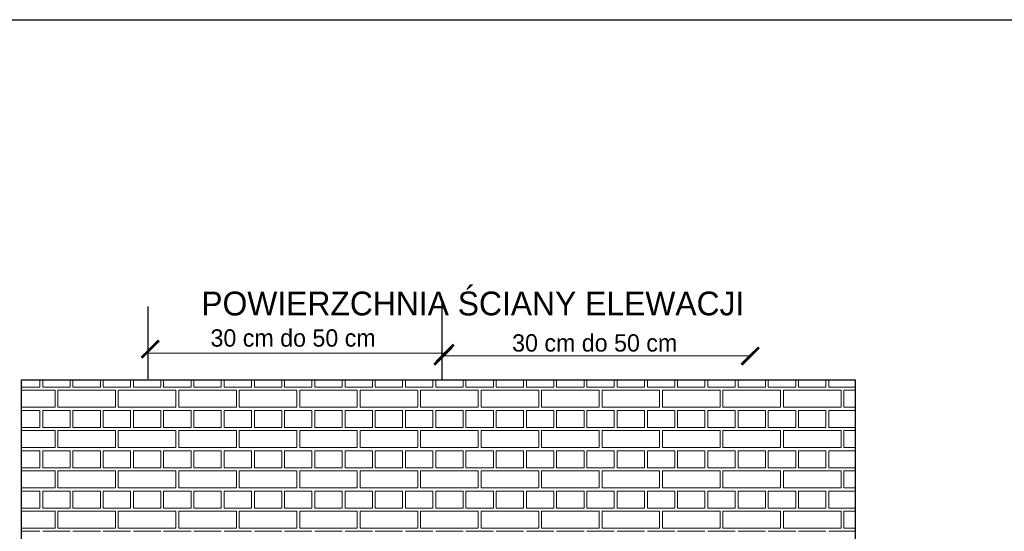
# Model space of a CAD drawing. Header units: millimetres. Extents: x 5545 to 136433, y -146986 to -36607.
# Tile 18 of 159: x 46760 to 47455, y -63554 to -63193. Entities that reach past the tile are written whole.
import ezdxf

# ---------------------------------------------------------------- set-up
doc = ezdxf.new("R2010")
doc.units = ezdxf.units.MM
doc.header["$LTSCALE"] = 8
doc.layers.add('Standard', color=7, linetype='Continuous', lineweight=25)
doc.layers.add('widok', color=2, linetype='Continuous', lineweight=20)

# ---------------------------------------------------------------- blocks, each defined once
blk = doc.blocks.new('_ArchTick')
at = {"color": 0, "linetype": 'ByBlock', "const_width": 0.15}
blk.add_lwpolyline([(-0.5, -0.5), (0.5, 0.5)], dxfattribs=at)

msp = doc.modelspace()

# ---------------------------------------------------------------- linework, layer by layer
at = {"color": 28, "lineweight": 25}
for p, q in [((46850.814, -63395.839), (46850.814, -63446.764)), ((47058.446, -63393.689), (47058.446, -63447.821))]:
    msp.add_line(p, q, dxfattribs=at)
at = {"lineweight": 15}
for p, q in [((46849.786, -63428.752), (47060.789, -63428.752)), ((47059.214, -63430.673), (47276.029, -63430.673))]:
    msp.add_line(p, q, dxfattribs=at)
at = {"color": 254, "lineweight": 15}
for p, q in [((46774.737, -63452.622), (46774.737, -63447.562)), ((46776.737, -63452.622), (46776.737, -63447.562)), ((46796.073, -63452.622), (46796.073, -63447.562)), ((46798.073, -63452.622), (46798.073, -63447.562)), ((46817.409, -63452.622), (46817.409, -63447.562)), ((46819.409, -63452.622), (46819.409, -63447.562)), ((46838.745, -63452.622), (46838.745, -63447.562)), ((46840.745, -63452.622), (46840.745, -63447.562)), ((46860.081, -63452.622), (46860.081, -63447.562)), ((46862.081, -63452.622), (46862.081, -63447.562)), ((46881.417, -63452.622), (46881.417, -63447.562)), ((46883.417, -63452.622), (46883.417, -63447.562)), ((46902.753, -63452.622), (46902.753, -63447.562)), ((46904.753, -63452.622), (46904.753, -63447.562)), ((46924.089, -63452.622), (46924.089, -63447.562)), ((46926.089, -63452.622), (46926.089, -63447.562)), ((46945.425, -63452.622), (46945.425, -63447.562)), ((46947.425, -63452.622), (46947.425, -63447.562)), ((46966.761, -63452.622), (46966.761, -63447.562)), ((46968.761, -63452.622), (46968.761, -63447.562)), ((46988.097, -63452.622), (46988.097, -63447.562)), ((46990.097, -63452.622), (46990.097, -63447.562)), ((47009.433, -63452.622), (47009.433, -63447.562)), ((47011.433, -63452.622), (47011.433, -63447.562)), ((47030.769, -63452.622), (47030.769, -63447.562)), ((47032.769, -63452.622), (47032.769, -63447.562)), ((47052.105, -63452.622), (47052.105, -63447.562)), ((47054.105, -63452.622), (47054.105, -63447.562)), ((47073.441, -63452.622), (47073.441, -63447.562)), ((47075.441, -63452.622), (47075.441, -63447.562)), ((47094.777, -63452.622), (47094.777, -63447.562)), ((47096.777, -63452.622), (47096.777, -63447.562)), ((47116.113, -63452.622), (47116.113, -63447.562)), ((47118.113, -63452.622), (47118.113, -63447.562)), ((47137.449, -63452.622), (47137.449, -63447.562)), ((47139.449, -63452.622), (47139.449, -63447.562)), ((47158.785, -63452.622), (47158.785, -63447.562)), ((47160.785, -63452.622), (47160.785, -63447.562)), ((47180.121, -63452.622), (47180.121, -63447.562)), ((47182.121, -63452.622), (47182.121, -63447.562)), ((47201.457, -63452.622), (47201.457, -63447.562)), ((47203.457, -63452.622), (47203.457, -63447.562)), ((47222.793, -63452.622), (47222.793, -63447.562)), ((47224.793, -63452.622), (47224.793, -63447.562)), ((47244.129, -63452.622), (47244.129, -63447.562)), ((47246.129, -63452.622), (47246.129, -63447.562)), ((47265.465, -63452.622), (47265.465, -63447.562)), ((47267.465, -63452.622), (47267.465, -63447.562)), ((47286.801, -63452.622), (47286.801, -63447.562)), ((47288.801, -63452.622), (47288.801, -63447.562)), ((47308.137, -63452.622), (47308.137, -63447.562)), ((47310.137, -63452.622), (47310.137, -63447.562)), ((47329.473, -63452.622), (47329.473, -63447.562)), ((47331.473, -63452.622), (47331.473, -63447.562)), ((46761.825, -63452.622), (46774.737, -63452.622)), ((46761.825, -63454.847), (46785.405, -63454.847)), ((46776.737, -63452.622), (46796.073, -63452.622)), ((46785.405, -63466.848), (46785.405, -63454.847)), ((46787.405, -63454.847), (46828.077, -63454.847)), ((46787.405, -63466.848), (46787.405, -63454.847)), ((46798.073, -63452.622), (46817.409, -63452.622)), ((46819.409, -63452.622), (46838.745, -63452.622)), ((46828.077, -63466.848), (46828.077, -63454.847)), ((46830.077, -63454.847), (46870.749, -63454.847)), ((46830.077, -63466.848), (46830.077, -63454.847)), ((46840.745, -63452.622), (46860.081, -63452.622)), ((46862.081, -63452.622), (46881.417, -63452.622)), ((46870.749, -63466.848), (46870.749, -63454.847)), ((46872.749, -63454.847), (46913.421, -63454.847)), ((46872.749, -63466.848), (46872.749, -63454.847)), ((46883.417, -63452.622), (46902.753, -63452.622)), ((46904.753, -63452.622), (46924.089, -63452.622)), ((46913.421, -63466.848), (46913.421, -63454.847)), ((46915.421, -63454.847), (46956.093, -63454.847)), ((46915.421, -63466.848), (46915.421, -63454.847)), ((46926.089, -63452.622), (46945.425, -63452.622)), ((46947.425, -63452.622), (46966.761, -63452.622)), ((46956.093, -63466.848), (46956.093, -63454.847)), ((46958.093, -63454.847), (46998.765, -63454.847)), ((46958.093, -63466.848), (46958.093, -63454.847)), ((46968.761, -63452.622), (46988.097, -63452.622)), ((46990.097, -63452.622), (47009.433, -63452.622)), ((46998.765, -63466.848), (46998.765, -63454.847)), ((47000.765, -63454.847), (47041.437, -63454.847)), ((47000.765, -63466.848), (47000.765, -63454.847)), ((47011.433, -63452.622), (47030.769, -63452.622)), ((47032.769, -63452.622), (47052.105, -63452.622)), ((47041.437, -63466.848), (47041.437, -63454.847)), ((47043.437, -63454.847), (47084.109, -63454.847)), ((47043.437, -63466.848), (47043.437, -63454.847)), ((47054.105, -63452.622), (47073.441, -63452.622)), ((47075.441, -63452.622), (47094.777, -63452.622)), ((47084.109, -63466.848), (47084.109, -63454.847)), ((47086.109, -63454.847), (47126.781, -63454.847)), ((47086.109, -63466.848), (47086.109, -63454.847)), ((47096.777, -63452.622), (47116.113, -63452.622)), ((47118.113, -63452.622), (47137.449, -63452.622)), ((47126.781, -63466.848), (47126.781, -63454.847)), ((47128.781, -63454.847), (47169.453, -63454.847)), ((47128.781, -63466.848), (47128.781, -63454.847)), ((47139.449, -63452.622), (47158.785, -63452.622)), ((47160.785, -63452.622), (47180.121, -63452.622)), ((47169.453, -63466.848), (47169.453, -63454.847)), ((47171.453, -63454.847), (47212.125, -63454.847)), ((47171.453, -63466.848), (47171.453, -63454.847)), ((47182.121, -63452.622), (47201.457, -63452.622)), ((47203.457, -63452.622), (47222.793, -63452.622)), ((47212.125, -63466.848), (47212.125, -63454.847)), ((47214.125, -63454.847), (47254.797, -63454.847)), ((47214.125, -63466.848), (47214.125, -63454.847)), ((47224.793, -63452.622), (47244.129, -63452.622)), ((47246.129, -63452.622), (47265.465, -63452.622)), ((47254.797, -63466.848), (47254.797, -63454.847)), ((47256.797, -63454.847), (47297.469, -63454.847)), ((47256.797, -63466.848), (47256.797, -63454.847)), ((47267.465, -63452.622), (47286.801, -63452.622)), ((47288.801, -63452.622), (47308.137, -63452.622)), ((47297.469, -63466.848), (47297.469, -63454.847)), ((47299.469, -63454.847), (47340.141, -63454.847)), ((47299.469, -63466.848), (47299.469, -63454.847)), ((47310.137, -63452.622), (47329.473, -63452.622)), ((47331.473, -63452.622), (47350.213, -63452.622)), ((47340.141, -63466.848), (47340.141, -63454.847)), ((47342.141, -63454.847), (47350.213, -63454.847)), ((47342.141, -63466.848), (47342.141, -63454.847)), ((46761.825, -63466.848), (46785.405, -63466.848)), ((46761.825, -63469.073), (46774.737, -63469.073)), ((46774.737, -63481.074), (46774.737, -63469.073)), ((46776.737, -63469.073), (46796.073, -63469.073)), ((46776.737, -63481.074), (46776.737, -63469.073)), ((46787.405, -63466.848), (46828.077, -63466.848)), ((46796.073, -63481.074), (46796.073, -63469.073)), ((46798.073, -63469.073), (46817.409, -63469.073)), ((46798.073, -63481.074), (46798.073, -63469.073)), ((46817.409, -63481.074), (46817.409, -63469.073)), ((46819.409, -63469.073), (46838.745, -63469.073)), ((46819.409, -63481.074), (46819.409, -63469.073)), ((46830.077, -63466.848), (46870.749, -63466.848)), ((46838.745, -63481.074), (46838.745, -63469.073)), ((46840.745, -63469.073), (46860.081, -63469.073)), ((46840.745, -63481.074), (46840.745, -63469.073)), ((46860.081, -63481.074), (46860.081, -63469.073)), ((46862.081, -63469.073), (46881.417, -63469.073)), ((46862.081, -63481.074), (46862.081, -63469.073)), ((46872.749, -63466.848), (46913.421, -63466.848)), ((46881.417, -63481.074), (46881.417, -63469.073)), ((46883.417, -63469.073), (46902.753, -63469.073)), ((46883.417, -63481.074), (46883.417, -63469.073)), ((46902.753, -63481.074), (46902.753, -63469.073)), ((46904.753, -63469.073), (46924.089, -63469.073)), ((46904.753, -63481.074), (46904.753, -63469.073)), ((46915.421, -63466.848), (46956.093, -63466.848)), ((46924.089, -63481.074), (46924.089, -63469.073)), ((46926.089, -63469.073), (46945.425, -63469.073)), ((46926.089, -63481.074), (46926.089, -63469.073)), ((46945.425, -63481.074), (46945.425, -63469.073)), ((46947.425, -63469.073), (46966.761, -63469.073)), ((46947.425, -63481.074), (46947.425, -63469.073)), ((46958.093, -63466.848), (46998.765, -63466.848)), ((46966.761, -63481.074), (46966.761, -63469.073)), ((46968.761, -63469.073), (46988.097, -63469.073)), ((46968.761, -63481.074), (46968.761, -63469.073)), ((46988.097, -63481.074), (46988.097, -63469.073)), ((46990.097, -63469.073), (47009.433, -63469.073)), ((46990.097, -63481.074), (46990.097, -63469.073)), ((47000.765, -63466.848), (47041.437, -63466.848)), ((47009.433, -63481.074), (47009.433, -63469.073)), ((47011.433, -63469.073), (47030.769, -63469.073)), ((47011.433, -63481.074), (47011.433, -63469.073)), ((47030.769, -63481.074), (47030.769, -63469.073)), ((47032.769, -63469.073), (47052.105, -63469.073)), ((47032.769, -63481.074), (47032.769, -63469.073)), ((47043.437, -63466.848), (47084.109, -63466.848)), ((47052.105, -63481.074), (47052.105, -63469.073)), ((47054.105, -63469.073), (47073.441, -63469.073)), ((47054.105, -63481.074), (47054.105, -63469.073)), ((47073.441, -63481.074), (47073.441, -63469.073)), ((47075.441, -63469.073), (47094.777, -63469.073)), ((47075.441, -63481.074), (47075.441, -63469.073)), ((47086.109, -63466.848), (47126.781, -63466.848)), ((47094.777, -63481.074), (47094.777, -63469.073)), ((47096.777, -63469.073), (47116.113, -63469.073)), ((47096.777, -63481.074), (47096.777, -63469.073)), ((47116.113, -63481.074), (47116.113, -63469.073)), ((47118.113, -63469.073), (47137.449, -63469.073)), ((47118.113, -63481.074), (47118.113, -63469.073)), ((47128.781, -63466.848), (47169.453, -63466.848)), ((47137.449, -63481.074), (47137.449, -63469.073)), ((47139.449, -63469.073), (47158.785, -63469.073)), ((47139.449, -63481.074), (47139.449, -63469.073)), ((47158.785, -63481.074), (47158.785, -63469.073)), ((47160.785, -63469.073), (47180.121, -63469.073)), ((47160.785, -63481.074), (47160.785, -63469.073)), ((47171.453, -63466.848), (47212.125, -63466.848)), ((47180.121, -63481.074), (47180.121, -63469.073)), ((47182.121, -63469.073), (47201.457, -63469.073)), ((47182.121, -63481.074), (47182.121, -63469.073)), ((47201.457, -63481.074), (47201.457, -63469.073)), ((47203.457, -63469.073), (47222.793, -63469.073)), ((47203.457, -63481.074), (47203.457, -63469.073)), ((47214.125, -63466.848), (47254.797, -63466.848)), ((47222.793, -63481.074), (47222.793, -63469.073)), ((47224.793, -63469.073), (47244.129, -63469.073)), ((47224.793, -63481.074), (47224.793, -63469.073)), ((47244.129, -63481.074), (47244.129, -63469.073)), ((47246.129, -63469.073), (47265.465, -63469.073)), ((47246.129, -63481.074), (47246.129, -63469.073)), ((47256.797, -63466.848), (47297.469, -63466.848)), ((47265.465, -63481.074), (47265.465, -63469.073)), ((47267.465, -63469.073), (47286.801, -63469.073)), ((47267.465, -63481.074), (47267.465, -63469.073)), ((47286.801, -63481.074), (47286.801, -63469.073)), ((47288.801, -63469.073), (47308.137, -63469.073)), ((47288.801, -63481.074), (47288.801, -63469.073)), ((47299.469, -63466.848), (47340.141, -63466.848)), ((47308.137, -63481.074), (47308.137, -63469.073)), ((47310.137, -63469.073), (47329.473, -63469.073)), ((47310.137, -63481.074), (47310.137, -63469.073)), ((47329.473, -63481.074), (47329.473, -63469.073)), ((47331.473, -63469.073), (47350.213, -63469.073)), ((47331.473, -63481.074), (47331.473, -63469.073)), ((47342.141, -63466.848), (47350.213, -63466.848)), ((46761.825, -63481.074), (46774.737, -63481.074)), ((46761.825, -63483.298), (46785.405, -63483.298)), ((46776.737, -63481.074), (46796.073, -63481.074)), ((46785.405, -63495.3), (46785.405, -63483.298)), ((46787.405, -63483.298), (46828.077, -63483.298)), ((46787.405, -63495.3), (46787.405, -63483.298)), ((46798.073, -63481.074), (46817.409, -63481.074)), ((46819.409, -63481.074), (46838.745, -63481.074)), ((46828.077, -63495.3), (46828.077, -63483.298)), ((46830.077, -63483.298), (46870.749, -63483.298)), ((46830.077, -63495.3), (46830.077, -63483.298)), ((46840.745, -63481.074), (46860.081, -63481.074)), ((46862.081, -63481.074), (46881.417, -63481.074)), ((46870.749, -63495.3), (46870.749, -63483.298)), ((46872.749, -63483.298), (46913.421, -63483.298)), ((46872.749, -63495.3), (46872.749, -63483.298)), ((46883.417, -63481.074), (46902.753, -63481.074)), ((46904.753, -63481.074), (46924.089, -63481.074)), ((46913.421, -63495.3), (46913.421, -63483.298)), ((46915.421, -63483.298), (46956.093, -63483.298)), ((46915.421, -63495.3), (46915.421, -63483.298)), ((46926.089, -63481.074), (46945.425, -63481.074)), ((46947.425, -63481.074), (46966.761, -63481.074)), ((46956.093, -63495.3), (46956.093, -63483.298)), ((46958.093, -63483.298), (46998.765, -63483.298)), ((46958.093, -63495.3), (46958.093, -63483.298)), ((46968.761, -63481.074), (46988.097, -63481.074)), ((46990.097, -63481.074), (47009.433, -63481.074)), ((46998.765, -63495.3), (46998.765, -63483.298)), ((47000.765, -63483.298), (47041.437, -63483.298)), ((47000.765, -63495.3), (47000.765, -63483.298)), ((47011.433, -63481.074), (47030.769, -63481.074)), ((47032.769, -63481.074), (47052.105, -63481.074)), ((47041.437, -63495.3), (47041.437, -63483.298)), ((47043.437, -63483.298), (47084.109, -63483.298)), ((47043.437, -63495.3), (47043.437, -63483.298)), ((47054.105, -63481.074), (47073.441, -63481.074)), ((47075.441, -63481.074), (47094.777, -63481.074)), ((47084.109, -63495.3), (47084.109, -63483.298)), ((47086.109, -63483.298), (47126.781, -63483.298)), ((47086.109, -63495.3), (47086.109, -63483.298)), ((47096.777, -63481.074), (47116.113, -63481.074)), ((47118.113, -63481.074), (47137.449, -63481.074)), ((47126.781, -63495.3), (47126.781, -63483.298)), ((47128.781, -63483.298), (47169.453, -63483.298)), ((47128.781, -63495.3), (47128.781, -63483.298)), ((47139.449, -63481.074), (47158.785, -63481.074)), ((47160.785, -63481.074), (47180.121, -63481.074)), ((47169.453, -63495.3), (47169.453, -63483.298)), ((47171.453, -63483.298), (47212.125, -63483.298)), ((47171.453, -63495.3), (47171.453, -63483.298)), ((47182.121, -63481.074), (47201.457, -63481.074)), ((47203.457, -63481.074), (47222.793, -63481.074)), ((47212.125, -63495.3), (47212.125, -63483.298)), ((47214.125, -63483.298), (47254.797, -63483.298)), ((47214.125, -63495.3), (47214.125, -63483.298)), ((47224.793, -63481.074), (47244.129, -63481.074)), ((47246.129, -63481.074), (47265.465, -63481.074)), ((47254.797, -63495.3), (47254.797, -63483.298)), ((47256.797, -63483.298), (47297.469, -63483.298)), ((47256.797, -63495.3), (47256.797, -63483.298)), ((47267.465, -63481.074), (47286.801, -63481.074)), ((47288.801, -63481.074), (47308.137, -63481.074)), ((47297.469, -63495.3), (47297.469, -63483.298)), ((47299.469, -63483.298), (47340.141, -63483.298)), ((47299.469, -63495.3), (47299.469, -63483.298)), ((47310.137, -63481.074), (47329.473, -63481.074)), ((47331.473, -63481.074), (47350.213, -63481.074)), ((47340.141, -63495.3), (47340.141, -63483.298)), ((47342.141, -63483.298), (47350.213, -63483.298)), ((47342.141, -63495.3), (47342.141, -63483.298)), ((46761.825, -63495.3), (46785.405, -63495.3)), ((46761.825, -63497.524), (46774.737, -63497.524)), ((46774.737, -63509.526), (46774.737, -63497.524)), ((46776.737, -63497.524), (46796.073, -63497.524)), ((46776.737, -63509.526), (46776.737, -63497.524)), ((46787.405, -63495.3), (46828.077, -63495.3)), ((46796.073, -63509.526), (46796.073, -63497.524)), ((46798.073, -63497.524), (46817.409, -63497.524)), ((46798.073, -63509.526), (46798.073, -63497.524)), ((46817.409, -63509.526), (46817.409, -63497.524)), ((46819.409, -63497.524), (46838.745, -63497.524)), ((46819.409, -63509.526), (46819.409, -63497.524)), ((46830.077, -63495.3), (46870.749, -63495.3)), ((46838.745, -63509.526), (46838.745, -63497.524)), ((46840.745, -63497.524), (46860.081, -63497.524)), ((46840.745, -63509.526), (46840.745, -63497.524)), ((46860.081, -63509.526), (46860.081, -63497.524)), ((46862.081, -63497.524), (46881.417, -63497.524)), ((46862.081, -63509.526), (46862.081, -63497.524)), ((46872.749, -63495.3), (46913.421, -63495.3)), ((46881.417, -63509.526), (46881.417, -63497.524)), ((46883.417, -63497.524), (46902.753, -63497.524)), ((46883.417, -63509.526), (46883.417, -63497.524)), ((46902.753, -63509.526), (46902.753, -63497.524)), ((46904.753, -63497.524), (46924.089, -63497.524)), ((46904.753, -63509.526), (46904.753, -63497.524)), ((46915.421, -63495.3), (46956.093, -63495.3)), ((46924.089, -63509.526), (46924.089, -63497.524)), ((46926.089, -63497.524), (46945.425, -63497.524)), ((46926.089, -63509.526), (46926.089, -63497.524)), ((46945.425, -63509.526), (46945.425, -63497.524)), ((46947.425, -63497.524), (46966.761, -63497.524)), ((46947.425, -63509.526), (46947.425, -63497.524)), ((46958.093, -63495.3), (46998.765, -63495.3)), ((46966.761, -63509.526), (46966.761, -63497.524)), ((46968.761, -63497.524), (46988.097, -63497.524)), ((46968.761, -63509.526), (46968.761, -63497.524)), ((46988.097, -63509.526), (46988.097, -63497.524)), ((46990.097, -63497.524), (47009.433, -63497.524)), ((46990.097, -63509.526), (46990.097, -63497.524)), ((47000.765, -63495.3), (47041.437, -63495.3)), ((47009.433, -63509.526), (47009.433, -63497.524)), ((47011.433, -63497.524), (47030.769, -63497.524)), ((47011.433, -63509.526), (47011.433, -63497.524)), ((47030.769, -63509.526), (47030.769, -63497.524)), ((47032.769, -63497.524), (47052.105, -63497.524)), ((47032.769, -63509.526), (47032.769, -63497.524)), ((47043.437, -63495.3), (47084.109, -63495.3)), ((47052.105, -63509.526), (47052.105, -63497.524)), ((47054.105, -63497.524), (47073.441, -63497.524)), ((47054.105, -63509.526), (47054.105, -63497.524)), ((47073.441, -63509.526), (47073.441, -63497.524)), ((47075.441, -63497.524), (47094.777, -63497.524)), ((47075.441, -63509.526), (47075.441, -63497.524)), ((47086.109, -63495.3), (47126.781, -63495.3)), ((47094.777, -63509.526), (47094.777, -63497.524)), ((47096.777, -63497.524), (47116.113, -63497.524)), ((47096.777, -63509.526), (47096.777, -63497.524)), ((47116.113, -63509.526), (47116.113, -63497.524)), ((47118.113, -63497.524), (47137.449, -63497.524)), ((47118.113, -63509.526), (47118.113, -63497.524)), ((47128.781, -63495.3), (47169.453, -63495.3)), ((47137.449, -63509.526), (47137.449, -63497.524)), ((47139.449, -63497.524), (47158.785, -63497.524)), ((47139.449, -63509.526), (47139.449, -63497.524)), ((47158.785, -63509.526), (47158.785, -63497.524)), ((47160.785, -63497.524), (47180.121, -63497.524)), ((47160.785, -63509.526), (47160.785, -63497.524)), ((47171.453, -63495.3), (47212.125, -63495.3)), ((47180.121, -63509.526), (47180.121, -63497.524)), ((47182.121, -63497.524), (47201.457, -63497.524)), ((47182.121, -63509.526), (47182.121, -63497.524)), ((47201.457, -63509.526), (47201.457, -63497.524)), ((47203.457, -63497.524), (47222.793, -63497.524)), ((47203.457, -63509.526), (47203.457, -63497.524)), ((47214.125, -63495.3), (47254.797, -63495.3)), ((47222.793, -63509.526), (47222.793, -63497.524)), ((47224.793, -63497.524), (47244.129, -63497.524)), ((47224.793, -63509.526), (47224.793, -63497.524)), ((47244.129, -63509.526), (47244.129, -63497.524)), ((47246.129, -63497.524), (47265.465, -63497.524)), ((47246.129, -63509.526), (47246.129, -63497.524)), ((47256.797, -63495.3), (47297.469, -63495.3)), ((47265.465, -63509.526), (47265.465, -63497.524)), ((47267.465, -63497.524), (47286.801, -63497.524)), ((47267.465, -63509.526), (47267.465, -63497.524)), ((47286.801, -63509.526), (47286.801, -63497.524)), ((47288.801, -63497.524), (47308.137, -63497.524)), ((47288.801, -63509.526), (47288.801, -63497.524)), ((47299.469, -63495.3), (47340.141, -63495.3)), ((47308.137, -63509.526), (47308.137, -63497.524)), ((47310.137, -63497.524), (47329.473, -63497.524)), ((47310.137, -63509.526), (47310.137, -63497.524)), ((47329.473, -63509.526), (47329.473, -63497.524)), ((47331.473, -63497.524), (47350.213, -63497.524)), ((47331.473, -63509.526), (47331.473, -63497.524)), ((47342.141, -63495.3), (47350.213, -63495.3)), ((46761.825, -63509.526), (46774.737, -63509.526)), ((46761.825, -63511.75), (46785.405, -63511.75)), ((46776.737, -63509.526), (46796.073, -63509.526)), ((46785.405, -63523.751), (46785.405, -63511.75)), ((46787.405, -63511.75), (46828.077, -63511.75)), ((46787.405, -63523.751), (46787.405, -63511.75)), ((46798.073, -63509.526), (46817.409, -63509.526)), ((46819.409, -63509.526), (46838.745, -63509.526)), ((46828.077, -63523.751), (46828.077, -63511.75)), ((46830.077, -63511.75), (46870.749, -63511.75)), ((46830.077, -63523.751), (46830.077, -63511.75)), ((46840.745, -63509.526), (46860.081, -63509.526)), ((46862.081, -63509.526), (46881.417, -63509.526)), ((46870.749, -63523.751), (46870.749, -63511.75)), ((46872.749, -63511.75), (46913.421, -63511.75)), ((46872.749, -63523.751), (46872.749, -63511.75)), ((46883.417, -63509.526), (46902.753, -63509.526)), ((46904.753, -63509.526), (46924.089, -63509.526)), ((46913.421, -63523.751), (46913.421, -63511.75)), ((46915.421, -63511.75), (46956.093, -63511.75)), ((46915.421, -63523.751), (46915.421, -63511.75)), ((46926.089, -63509.526), (46945.425, -63509.526)), ((46947.425, -63509.526), (46966.761, -63509.526)), ((46956.093, -63523.751), (46956.093, -63511.75)), ((46958.093, -63511.75), (46998.765, -63511.75)), ((46958.093, -63523.751), (46958.093, -63511.75)), ((46968.761, -63509.526), (46988.097, -63509.526)), ((46990.097, -63509.526), (47009.433, -63509.526)), ((46998.765, -63523.751), (46998.765, -63511.75)), ((47000.765, -63511.75), (47041.437, -63511.75)), ((47000.765, -63523.751), (47000.765, -63511.75)), ((47011.433, -63509.526), (47030.769, -63509.526)), ((47032.769, -63509.526), (47052.105, -63509.526)), ((47041.437, -63523.751), (47041.437, -63511.75)), ((47043.437, -63511.75), (47084.109, -63511.75)), ((47043.437, -63523.751), (47043.437, -63511.75)), ((47054.105, -63509.526), (47073.441, -63509.526)), ((47075.441, -63509.526), (47094.777, -63509.526)), ((47084.109, -63523.751), (47084.109, -63511.75)), ((47086.109, -63511.75), (47126.781, -63511.75)), ((47086.109, -63523.751), (47086.109, -63511.75)), ((47096.777, -63509.526), (47116.113, -63509.526)), ((47118.113, -63509.526), (47137.449, -63509.526)), ((47126.781, -63523.751), (47126.781, -63511.75)), ((47128.781, -63511.75), (47169.453, -63511.75)), ((47128.781, -63523.751), (47128.781, -63511.75)), ((47139.449, -63509.526), (47158.785, -63509.526)), ((47160.785, -63509.526), (47180.121, -63509.526)), ((47169.453, -63523.751), (47169.453, -63511.75)), ((47171.453, -63511.75), (47212.125, -63511.75)), ((47171.453, -63523.751), (47171.453, -63511.75)), ((47182.121, -63509.526), (47201.457, -63509.526)), ((47203.457, -63509.526), (47222.793, -63509.526)), ((47212.125, -63523.751), (47212.125, -63511.75)), ((47214.125, -63511.75), (47254.797, -63511.75)), ((47214.125, -63523.751), (47214.125, -63511.75)), ((47224.793, -63509.526), (47244.129, -63509.526)), ((47246.129, -63509.526), (47265.465, -63509.526)), ((47254.797, -63523.751), (47254.797, -63511.75)), ((47256.797, -63511.75), (47297.469, -63511.75)), ((47256.797, -63523.751), (47256.797, -63511.75)), ((47267.465, -63509.526), (47286.801, -63509.526)), ((47288.801, -63509.526), (47308.137, -63509.526)), ((47297.469, -63523.751), (47297.469, -63511.75)), ((47299.469, -63511.75), (47340.141, -63511.75)), ((47299.469, -63523.751), (47299.469, -63511.75)), ((47310.137, -63509.526), (47329.473, -63509.526)), ((47331.473, -63509.526), (47350.213, -63509.526)), ((47340.141, -63523.751), (47340.141, -63511.75)), ((47342.141, -63511.75), (47350.213, -63511.75)), ((47342.141, -63523.751), (47342.141, -63511.75)), ((46761.825, -63523.751), (46785.405, -63523.751)), ((46761.825, -63525.976), (46774.737, -63525.976)), ((46774.737, -63537.977), (46774.737, -63525.976)), ((46776.737, -63525.976), (46796.073, -63525.976)), ((46776.737, -63537.977), (46776.737, -63525.976)), ((46787.405, -63523.751), (46828.077, -63523.751)), ((46796.073, -63537.977), (46796.073, -63525.976)), ((46798.073, -63525.976), (46817.409, -63525.976)), ((46798.073, -63537.977), (46798.073, -63525.976)), ((46817.409, -63537.977), (46817.409, -63525.976)), ((46819.409, -63525.976), (46838.745, -63525.976)), ((46819.409, -63537.977), (46819.409, -63525.976)), ((46830.077, -63523.751), (46870.749, -63523.751)), ((46838.745, -63537.977), (46838.745, -63525.976)), ((46840.745, -63525.976), (46860.081, -63525.976)), ((46840.745, -63537.977), (46840.745, -63525.976)), ((46860.081, -63537.977), (46860.081, -63525.976)), ((46862.081, -63525.976), (46881.417, -63525.976)), ((46862.081, -63537.977), (46862.081, -63525.976)), ((46872.749, -63523.751), (46913.421, -63523.751)), ((46881.417, -63537.977), (46881.417, -63525.976)), ((46883.417, -63525.976), (46902.753, -63525.976)), ((46883.417, -63537.977), (46883.417, -63525.976)), ((46902.753, -63537.977), (46902.753, -63525.976)), ((46904.753, -63525.976), (46924.089, -63525.976)), ((46904.753, -63537.977), (46904.753, -63525.976)), ((46915.421, -63523.751), (46956.093, -63523.751)), ((46924.089, -63537.977), (46924.089, -63525.976)), ((46926.089, -63525.976), (46945.425, -63525.976)), ((46926.089, -63537.977), (46926.089, -63525.976)), ((46945.425, -63537.977), (46945.425, -63525.976)), ((46947.425, -63525.976), (46966.761, -63525.976)), ((46947.425, -63537.977), (46947.425, -63525.976)), ((46958.093, -63523.751), (46998.765, -63523.751)), ((46966.761, -63537.977), (46966.761, -63525.976)), ((46968.761, -63525.976), (46988.097, -63525.976)), ((46968.761, -63537.977), (46968.761, -63525.976)), ((46988.097, -63537.977), (46988.097, -63525.976)), ((46990.097, -63525.976), (47009.433, -63525.976)), ((46990.097, -63537.977), (46990.097, -63525.976)), ((47000.765, -63523.751), (47041.437, -63523.751)), ((47009.433, -63537.977), (47009.433, -63525.976)), ((47011.433, -63525.976), (47030.769, -63525.976)), ((47011.433, -63537.977), (47011.433, -63525.976)), ((47030.769, -63537.977), (47030.769, -63525.976)), ((47032.769, -63525.976), (47052.105, -63525.976)), ((47032.769, -63537.977), (47032.769, -63525.976)), ((47043.437, -63523.751), (47084.109, -63523.751)), ((47052.105, -63537.977), (47052.105, -63525.976)), ((47054.105, -63525.976), (47073.441, -63525.976)), ((47054.105, -63537.977), (47054.105, -63525.976)), ((47073.441, -63537.977), (47073.441, -63525.976)), ((47075.441, -63525.976), (47094.777, -63525.976)), ((47075.441, -63537.977), (47075.441, -63525.976)), ((47086.109, -63523.751), (47126.781, -63523.751)), ((47094.777, -63537.977), (47094.777, -63525.976)), ((47096.777, -63525.976), (47116.113, -63525.976)), ((47096.777, -63537.977), (47096.777, -63525.976)), ((47116.113, -63537.977), (47116.113, -63525.976)), ((47118.113, -63525.976), (47137.449, -63525.976)), ((47118.113, -63537.977), (47118.113, -63525.976)), ((47128.781, -63523.751), (47169.453, -63523.751)), ((47137.449, -63537.977), (47137.449, -63525.976)), ((47139.449, -63525.976), (47158.785, -63525.976)), ((47139.449, -63537.977), (47139.449, -63525.976)), ((47158.785, -63537.977), (47158.785, -63525.976)), ((47160.785, -63525.976), (47180.121, -63525.976)), ((47160.785, -63537.977), (47160.785, -63525.976)), ((47171.453, -63523.751), (47212.125, -63523.751)), ((47180.121, -63537.977), (47180.121, -63525.976)), ((47182.121, -63525.976), (47201.457, -63525.976)), ((47182.121, -63537.977), (47182.121, -63525.976)), ((47201.457, -63537.977), (47201.457, -63525.976)), ((47203.457, -63525.976), (47222.793, -63525.976)), ((47203.457, -63537.977), (47203.457, -63525.976)), ((47214.125, -63523.751), (47254.797, -63523.751)), ((47222.793, -63537.977), (47222.793, -63525.976)), ((47224.793, -63525.976), (47244.129, -63525.976)), ((47224.793, -63537.977), (47224.793, -63525.976)), ((47244.129, -63537.977), (47244.129, -63525.976)), ((47246.129, -63525.976), (47265.465, -63525.976)), ((47246.129, -63537.977), (47246.129, -63525.976)), ((47256.797, -63523.751), (47297.469, -63523.751)), ((47265.465, -63537.977), (47265.465, -63525.976)), ((47267.465, -63525.976), (47286.801, -63525.976)), ((47267.465, -63537.977), (47267.465, -63525.976)), ((47286.801, -63537.977), (47286.801, -63525.976)), ((47288.801, -63525.976), (47308.137, -63525.976)), ((47288.801, -63537.977), (47288.801, -63525.976)), ((47299.469, -63523.751), (47340.141, -63523.751)), ((47308.137, -63537.977), (47308.137, -63525.976)), ((47310.137, -63525.976), (47329.473, -63525.976)), ((47310.137, -63537.977), (47310.137, -63525.976)), ((47329.473, -63537.977), (47329.473, -63525.976)), ((47331.473, -63525.976), (47350.213, -63525.976)), ((47331.473, -63537.977), (47331.473, -63525.976)), ((47342.141, -63523.751), (47350.213, -63523.751)), ((46761.825, -63537.977), (46774.737, -63537.977)), ((46761.825, -63540.202), (46785.405, -63540.202)), ((46776.737, -63537.977), (46796.073, -63537.977)), ((46785.405, -63552.203), (46785.405, -63540.202)), ((46787.405, -63540.202), (46828.077, -63540.202)), ((46787.405, -63552.203), (46787.405, -63540.202)), ((46798.073, -63537.977), (46817.409, -63537.977)), ((46819.409, -63537.977), (46838.745, -63537.977)), ((46828.077, -63552.203), (46828.077, -63540.202)), ((46830.077, -63540.202), (46870.749, -63540.202)), ((46830.077, -63552.203), (46830.077, -63540.202)), ((46840.745, -63537.977), (46860.081, -63537.977)), ((46862.081, -63537.977), (46881.417, -63537.977)), ((46870.749, -63552.203), (46870.749, -63540.202)), ((46872.749, -63540.202), (46913.421, -63540.202)), ((46872.749, -63552.203), (46872.749, -63540.202)), ((46883.417, -63537.977), (46902.753, -63537.977)), ((46904.753, -63537.977), (46924.089, -63537.977)), ((46913.421, -63552.203), (46913.421, -63540.202)), ((46915.421, -63540.202), (46956.093, -63540.202)), ((46915.421, -63552.203), (46915.421, -63540.202)), ((46926.089, -63537.977), (46945.425, -63537.977)), ((46947.425, -63537.977), (46966.761, -63537.977)), ((46956.093, -63552.203), (46956.093, -63540.202)), ((46958.093, -63540.202), (46998.765, -63540.202)), ((46958.093, -63552.203), (46958.093, -63540.202)), ((46968.761, -63537.977), (46988.097, -63537.977)), ((46990.097, -63537.977), (47009.433, -63537.977)), ((46998.765, -63552.203), (46998.765, -63540.202)), ((47000.765, -63540.202), (47041.437, -63540.202)), ((47000.765, -63552.203), (47000.765, -63540.202)), ((47011.433, -63537.977), (47030.769, -63537.977)), ((47032.769, -63537.977), (47052.105, -63537.977)), ((47041.437, -63552.203), (47041.437, -63540.202)), ((47043.437, -63540.202), (47084.109, -63540.202)), ((47043.437, -63552.203), (47043.437, -63540.202)), ((47054.105, -63537.977), (47073.441, -63537.977)), ((47075.441, -63537.977), (47094.777, -63537.977)), ((47084.109, -63552.203), (47084.109, -63540.202)), ((47086.109, -63540.202), (47126.781, -63540.202)), ((47086.109, -63552.203), (47086.109, -63540.202)), ((47096.777, -63537.977), (47116.113, -63537.977)), ((47118.113, -63537.977), (47137.449, -63537.977)), ((47126.781, -63552.203), (47126.781, -63540.202)), ((47128.781, -63540.202), (47169.453, -63540.202)), ((47128.781, -63552.203), (47128.781, -63540.202)), ((47139.449, -63537.977), (47158.785, -63537.977)), ((47160.785, -63537.977), (47180.121, -63537.977)), ((47169.453, -63552.203), (47169.453, -63540.202)), ((47171.453, -63540.202), (47212.125, -63540.202)), ((47171.453, -63552.203), (47171.453, -63540.202)), ((47182.121, -63537.977), (47201.457, -63537.977)), ((47203.457, -63537.977), (47222.793, -63537.977)), ((47212.125, -63552.203), (47212.125, -63540.202)), ((47214.125, -63540.202), (47254.797, -63540.202)), ((47214.125, -63552.203), (47214.125, -63540.202)), ((47224.793, -63537.977), (47244.129, -63537.977)), ((47246.129, -63537.977), (47265.465, -63537.977)), ((47254.797, -63552.203), (47254.797, -63540.202)), ((47256.797, -63540.202), (47297.469, -63540.202)), ((47256.797, -63552.203), (47256.797, -63540.202)), ((47267.465, -63537.977), (47286.801, -63537.977)), ((47288.801, -63537.977), (47308.137, -63537.977)), ((47297.469, -63552.203), (47297.469, -63540.202)), ((47299.469, -63540.202), (47340.141, -63540.202)), ((47299.469, -63552.203), (47299.469, -63540.202)), ((47310.137, -63537.977), (47329.473, -63537.977)), ((47331.473, -63537.977), (47350.213, -63537.977)), ((47340.141, -63552.203), (47340.141, -63540.202)), ((47342.141, -63540.202), (47350.213, -63540.202)), ((47342.141, -63552.203), (47342.141, -63540.202)), ((46761.825, -63552.203), (46785.405, -63552.203)), ((46761.825, -63554.427), (46774.737, -63554.427)), ((46776.737, -63554.427), (46796.073, -63554.427)), ((46787.405, -63552.203), (46828.077, -63552.203)), ((46798.073, -63554.427), (46817.409, -63554.427)), ((46819.409, -63554.427), (46838.745, -63554.427)), ((46830.077, -63552.203), (46870.749, -63552.203)), ((46840.745, -63554.427), (46860.081, -63554.427)), ((46862.081, -63554.427), (46881.417, -63554.427)), ((46872.749, -63552.203), (46913.421, -63552.203)), ((46883.417, -63554.427), (46902.753, -63554.427)), ((46904.753, -63554.427), (46924.089, -63554.427)), ((46915.421, -63552.203), (46956.093, -63552.203)), ((46926.089, -63554.427), (46945.425, -63554.427)), ((46947.425, -63554.427), (46966.761, -63554.427)), ((46958.093, -63552.203), (46998.765, -63552.203)), ((46968.761, -63554.427), (46988.097, -63554.427)), ((46990.097, -63554.427), (47009.433, -63554.427)), ((47000.765, -63552.203), (47041.437, -63552.203)), ((47011.433, -63554.427), (47030.769, -63554.427)), ((47032.769, -63554.427), (47052.105, -63554.427)), ((47043.437, -63552.203), (47084.109, -63552.203)), ((47054.105, -63554.427), (47073.441, -63554.427)), ((47075.441, -63554.427), (47094.777, -63554.427)), ((47086.109, -63552.203), (47126.781, -63552.203)), ((47096.777, -63554.427), (47116.113, -63554.427)), ((47118.113, -63554.427), (47137.449, -63554.427)), ((47128.781, -63552.203), (47169.453, -63552.203)), ((47139.449, -63554.427), (47158.785, -63554.427)), ((47160.785, -63554.427), (47180.121, -63554.427)), ((47171.453, -63552.203), (47212.125, -63552.203)), ((47182.121, -63554.427), (47201.457, -63554.427)), ((47203.457, -63554.427), (47222.793, -63554.427)), ((47214.125, -63552.203), (47254.797, -63552.203)), ((47224.793, -63554.427), (47244.129, -63554.427)), ((47246.129, -63554.427), (47265.465, -63554.427)), ((47256.797, -63552.203), (47297.469, -63552.203)), ((47267.465, -63554.427), (47286.801, -63554.427)), ((47288.801, -63554.427), (47308.137, -63554.427)), ((47299.469, -63552.203), (47340.141, -63552.203)), ((47310.137, -63554.427), (47329.473, -63554.427)), ((47331.473, -63554.427), (47350.213, -63554.427)), ((47342.141, -63552.203), (47350.213, -63552.203))]:
    msp.add_line(p, q, dxfattribs=at)
at = {"color": 8, "lineweight": 25}
msp.add_lwpolyline([(46761.825, -63447.562), (47350.213, -63447.562), (47350.213, -63825.524), (46761.825, -63825.524)], close=True, dxfattribs=at)
at = {"layer": 'Standard', "color": 1, "lineweight": 25, "ltscale": 2}
msp.add_line((45060.514, -63193.271), (48223.602, -63193.271), dxfattribs=at)

# ---------------------------------------------------------------- block references
at = {"lineweight": 15, "xscale": 12.25, "yscale": 12.25, "zscale": 12.25, "rotation": 180}
for p in [(46852.567, -63425.746), (47059.214, -63430.673)]:
    msp.add_blockref('_ArchTick', p, dxfattribs=at)
at = {"lineweight": 15, "xscale": 12.25, "yscale": 12.25, "zscale": 12.25}
for p in [(47060.789, -63428.752), (47276.029, -63430.673)]:
    msp.add_blockref('_ArchTick', p, dxfattribs=at)

# ---------------------------------------------------------------- texts
at = {"color": 28, "linetype": 'Continuous', "lineweight": 25}
for p in [(46895.156, -63424.072), (47108.027, -63427.562)]:
    msp.add_text('30 cm do 50 cm', height=12.25, dxfattribs=at).set_placement(p)
at = {"layer": 'widok', "color": 7, "insert": (46888.66, -63385.213), "char_height": 6.61979, "width": 407.54379, "attachment_point": 1}
msp.add_mtext('{\\H2.538089x;POWIERZCHNIA ŚCIANY ELEWACJI\\P\\H0.678831x;\\P}\\P               ', dxfattribs=at)

doc.saveas('drawing.dxf')
